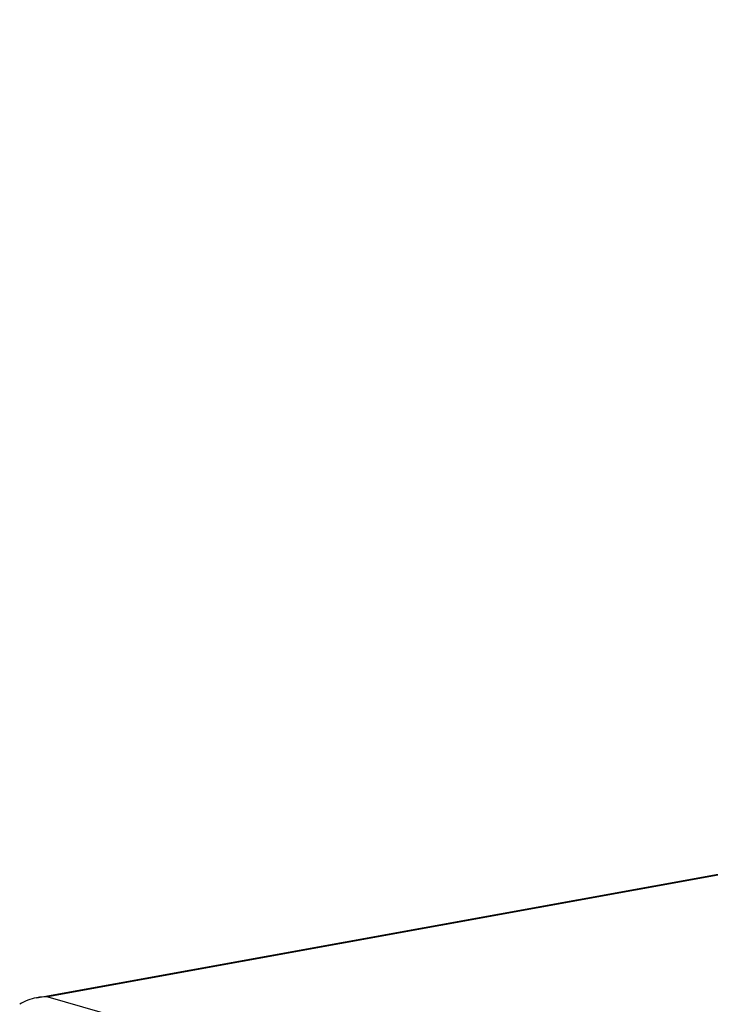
# Model space of a CAD drawing. Header units: millimetres. Extents: x 0 to 210, y 0 to 297.
# Tile 8 of 12: x 58.55 to 64.16, y 229.61 to 237.61. Entities that reach past the tile are written whole.
import ezdxf

# ---------------------------------------------------------------- set-up
doc = ezdxf.new("R2010")
doc.units = ezdxf.units.MM
doc.header["$LTSCALE"] = 19.36
doc.layers.get('0').update_dxf_attribs({"linetype": 'CONTINUOUS'})

msp = doc.modelspace()

# ---------------------------------------------------------------- linework, layer by layer
at = {"color": 7, "linetype": 'CONTINUOUS'}
msp.add_line((58.68892, 229.66049), (135.37426, 243.57739), dxfattribs=at)
at = {"color": 9, "linetype": 'CONTINUOUS'}
for p, q in [((135.36304, 243.56567), (58.78107, 229.66753)), ((58.78107, 229.66753), (64.60203, 227.99734))]:
    msp.add_line(p, q, dxfattribs=at)
at = {"color": 7, "linetype": 'CONTINUOUS'}
for points in [[(58.78107, 229.66753), (58.75028, 229.66827), (58.71924, 229.66598), (58.68892, 229.66049)], [(58.68892, 229.66049), (58.64073, 229.65175), (58.59266, 229.6345), (58.55199, 229.60721)]]:
    msp.add_open_spline(points, degree=3, dxfattribs=at)

doc.saveas('drawing.dxf')
